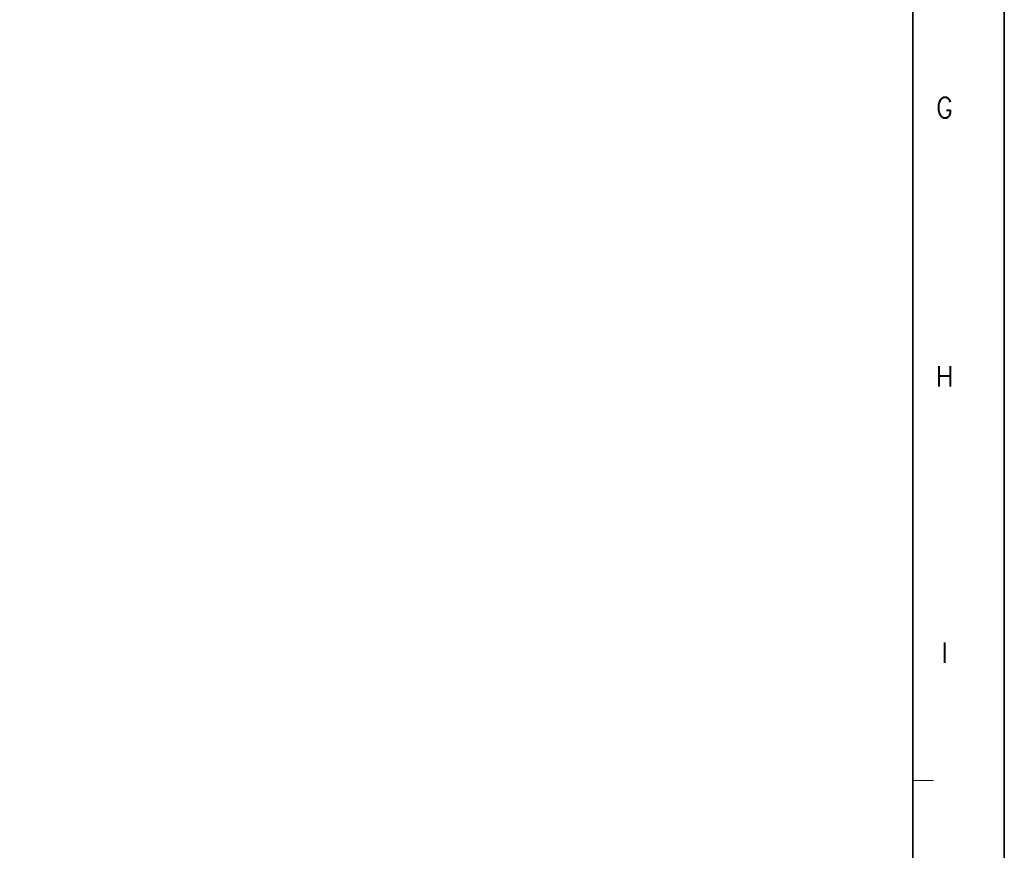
# Model space of a CAD drawing. Header units: millimetres. Extents: x 4497 to 11741, y 5958 to 12619.
# Tile 76 of 256: x 5385 to 5470, y 7029 to 7101. Entities that reach past the tile are written whole.
import ezdxf
from ezdxf.enums import TextEntityAlignment as Align

# ---------------------------------------------------------------- set-up
doc = ezdxf.new("R2010")
doc.units = ezdxf.units.MM
doc.header["$LTSCALE"] = 0.8
doc.layers.get('0').update_dxf_attribs({"linetype": 'CONTINUOUS', "lineweight": 0})
doc.styles.get("Standard").update_dxf_attribs({"font": 'romans.shx', "width": 0.8, "oblique": 5, "bigfont": 'whgtxt.shx'})

msp = doc.modelspace()

# ---------------------------------------------------------------- linework, layer by layer
at = {"color": 7, "linetype": 'Continuous', "lineweight": 35}
msp.add_line((5462.578, 6964.708), (5462.578, 7246.493), dxfattribs=at)
at = {"color": 7, "linetype": 'Continuous'}
msp.add_line((5462.578, 7035.154), (5464.337, 7035.154), dxfattribs=at)
at = {"color": 7, "linetype": 'Continuous', "lineweight": 35}
msp.add_lwpolyline([(5050.474, 7254.1), (5050.474, 6957.1), (5470.474, 6957.1), (5470.474, 7254.1)], close=True, dxfattribs=at)

# ---------------------------------------------------------------- texts
at = {"color": 7, "linetype": 'Continuous', "width": 0.933333}
for s, p in [('G', (5465.306, 7093.39)), ('H', (5465.306, 7070.127)), ('I', (5465.306, 7046.221))]:
    msp.add_text(s, height=1.759, dxfattribs=at).set_placement(p, align=Align.MIDDLE_CENTER)

doc.saveas('drawing.dxf')
